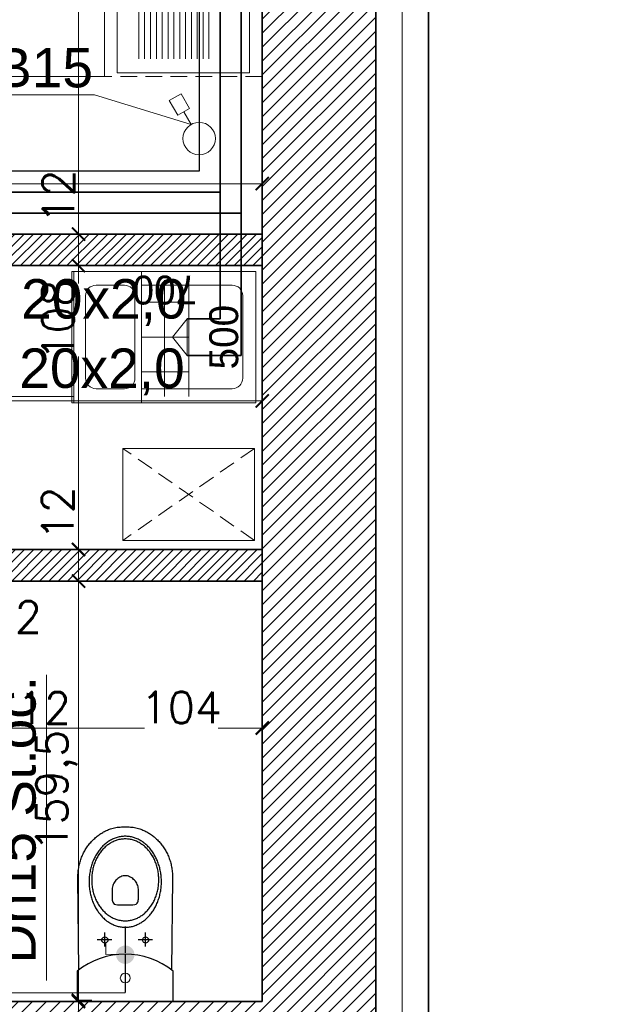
# Model space of a CAD drawing. Header units: millimetres. Extents: x -740 to 33545, y -26688 to 22494.
# Tile 166 of 256: x 11747 to 11976, y 10833 to 11208. Entities that reach past the tile are written whole.
import ezdxf

# ---------------------------------------------------------------- set-up
doc = ezdxf.new("R2010")
doc.units = ezdxf.units.MM
doc.header["$MEASUREMENT"] = 0
doc.linetypes.add('DASHED2', pattern=[9.525, 6.35, -3.175])
doc.layers.get('Defpoints').update_dxf_attribs({"color": 252})
for name, color, linetype in [('_I_EKO_PODKLAD 3', 252, 'Continuous'), ('tabelki opis', 252, 'Continuous'), ('TECHNOLOGIA KUCHNI', 252, 'Continuous'), ('ULTRA-GASTRO TECHNOLOGIA', 252, 'Continuous'), ('WYPOSARZENIE', 252, 'Continuous'), ('WYPOSAŻENIE', 252, 'Continuous')]:
    doc.layers.add(name, color=color, linetype=linetype)
for name, color, linetype, lineweight in [('_IS_EKO_armatura', 7, 'Continuous', 15), ('_IS_EKO_Cyrkulacja', 6, 'Continuous', 30), ('_IS_EKO_odwodnienie_hydrantów', 3, 'Continuous', 30), ('_IS_EKO_opis', 7, 'Continuous', 18), ('_IS_EKO_W_Ciepła', 1, 'Continuous', 35), ('_IS_EKO_W_Urzadzenia', 7, 'Continuous', 15), ('_IS_EKO_woda_zimna', 5, 'Continuous', 35), ('A_istniejące ściany', 252, 'Continuous', 35), ('A_izolacja', 252, 'Continuous', 9), ('A_projektowane sciany', 252, 'Continuous', 35), ('A_wyposażenie', 252, 'Continuous', 9), ('l.wypełnien', 252, 'Continuous', 5), ('Nowe_820-G Rysunki Obrazki_Nr_pióra__1', 252, 'Continuous', 13), ('wymiarowanie', 252, 'Continuous', 9)]:
    doc.layers.add(name, color=color, linetype=linetype, lineweight=lineweight)
doc.styles.add('Arial', font='arial.ttf')
doc.styles.add('Arial_1', font='arial.ttf')
doc.styles.add('styl2', font='simplex.shx')
doc.linetypes.add('BATTING', pattern='A,0.00254,-2.54,[134,ltypeshp.shx,S=2.54,R=0,X=-2.54,Y=0],-5.08,[134,ltypeshp.shx,S=2.54,R=180,X=2.54,Y=0],-2.54', length=10.16254)
doc.dimstyles.new('Skala 1-50', dxfattribs={"dimtxt": 12, "dimasz": 5, "dimexe": 1, "dimexo": 1, "dimgap": 1.5, "dimtad": 1, "dimdec": 1, "dimrnd": 0.5, "dimtxsty": 'styl2', "dimblk": 'ARCHTICK', "dimcen": 5, "dimadec": 0, "dimazin": 0, "dimtfac": 1, "dimtdec": 1, "dimtmove": 1, "dimatfit": 3, "dimldrblk": 'ARCHTICK', "dimfxl": 0, "dimlwd": -1, "dimlwe": -1, "dimarcsym": 0})
doc.dimstyles.new('Wymiary elementów w mm', dxfattribs={"dimscale": 0.5, "dimtxt": 14, "dimasz": 20, "dimexe": 0, "dimexo": 1, "dimgap": 3, "dimtad": 1, "dimdec": 0, "dimlfac": 10, "dimtxsty": 'Standard', "dimblk": 'OBLIQUE', "dimcen": 5, "dimse1": 1, "dimse2": 1, "dimsd1": 1, "dimsd2": 1, "dimclrd": 256, "dimclre": 256, "dimclrt": 252, "dimadec": 0, "dimazin": 0, "dimtfac": 1, "dimtdec": 0, "dimtmove": 0, "dimatfit": 3, "dimldrblk": 'OBLIQUE', "dimfxl": 0, "dimlwd": -1, "dimlwe": -1, "dimarcsym": 0})

# ---------------------------------------------------------------- blocks, each defined once
blk = doc.blocks.new('A$C039960C2')
at = {"layer": 'ULTRA-GASTRO TECHNOLOGIA', "color": 8, "lineweight": 9}
for p, q in [((0, 0), (0, 52.84)), ((0, 52.84), (81.29, 52.84)), ((81.29, 52.84), (81.29, 0)), ((5.66, 44.22), (40.33, 44.22)), ((5.66, 41.89), (40.33, 41.89)), ((5.66, 39.55), (40.33, 39.55)), ((5.66, 37.22), (40.33, 37.22)), ((5.66, 34.88), (40.33, 34.88)), ((5.66, 32.55), (40.33, 32.55)), ((5.66, 30.21), (40.33, 30.21)), ((5.66, 27.88), (40.33, 27.88)), ((5.66, 25.54), (40.33, 25.54)), ((5.66, 23.21), (40.33, 23.21)), ((5.66, 20.87), (40.33, 20.87)), ((5.66, 18.53), (40.33, 18.53)), ((5.66, 16.2), (40.33, 16.2)), ((81.29, 0), (0, 0))]:
    blk.add_line(p, q, dxfattribs=at)
at = {"layer": 'ULTRA-GASTRO TECHNOLOGIA', "color": 8, "lineweight": 13}
for p, q in [((73.9, 47.28), (47.9, 47.28)), ((73.9, 46.03), (47.9, 46.03)), ((43.9, 43.28), (43.9, 17.28)), ((45.15, 43.28), (45.15, 17.28)), ((76.65, 17.28), (76.65, 43.28)), ((77.9, 17.28), (77.9, 43.28)), ((47.9, 14.53), (73.9, 14.53)), ((47.9, 13.28), (73.9, 13.28))]:
    blk.add_line(p, q, dxfattribs=at)
at = {"layer": 'ULTRA-GASTRO TECHNOLOGIA', "color": 8, "linetype": 'Continuous', "lineweight": 9}
for p, q in [((52.9, 26.54), (58.2, 9.68)), ((60.62, 10.44), (55.32, 27.3)), ((49.64, 8.28), (48.96, 8.28)), ((50.54, 9.18), (50.54, 9.87)), ((51.18, 9.19), (51.18, 9.87)), ((52.08, 8.28), (52.77, 8.28)), ((68.05, 8.28), (67.37, 8.28)), ((68.96, 9.18), (68.96, 9.87)), ((69.59, 9.19), (69.59, 9.87)), ((70.49, 8.28), (71.18, 8.28)), ((49.64, 7.65), (48.96, 7.65)), ((50.54, 6.74), (50.54, 6.06)), ((51.18, 6.75), (51.18, 6.06)), ((52.09, 7.65), (52.77, 7.65)), ((68.06, 7.65), (67.37, 7.65)), ((68.96, 6.74), (68.96, 6.06)), ((69.59, 6.75), (69.59, 6.06)), ((70.5, 7.65), (71.18, 7.65))]:
    blk.add_line(p, q, dxfattribs=at)
at = {"layer": 'ULTRA-GASTRO TECHNOLOGIA', "color": 8, "lineweight": 9}
for radius in [3.5, 2.35]:
    blk.add_circle((60.56, 30.66), radius, dxfattribs=at)
at = {"layer": 'ULTRA-GASTRO TECHNOLOGIA', "color": 8, "linetype": 'Continuous', "lineweight": 9}
for centre, radius in [((50.86, 7.97), 3.49), ((48.32, 7.97), 0.71), ((50.86, 7.97), 1.27), ((50.86, 10.51), 0.71), ((53.4, 7.97), 0.71), ((60.07, 7.97), 1.27), ((69.28, 7.97), 3.49), ((66.74, 7.97), 0.71), ((69.28, 7.97), 1.27), ((69.28, 10.51), 0.71), ((71.82, 7.97), 0.71), ((50.86, 5.43), 0.71), ((69.28, 5.43), 0.71)]:
    blk.add_circle(centre, radius, dxfattribs=at)
at = {"layer": 'ULTRA-GASTRO TECHNOLOGIA', "color": 8, "lineweight": 13}
for centre, radius, start, end in [((47.9, 43.28), 4, 90, 180), ((73.9, 43.28), 4, 0, 90), ((47.9, 43.28), 2.75, 90, 180), ((73.9, 43.28), 2.75, 0, 90), ((47.9, 17.28), 4, 180, 270), ((47.9, 17.28), 2.75, 180, 270), ((73.9, 17.28), 4, 270, 0), ((73.9, 17.28), 2.75, 270, 0)]:
    blk.add_arc(centre, radius, start, end, dxfattribs=at)
at = {"layer": 'ULTRA-GASTRO TECHNOLOGIA', "color": 8, "linetype": 'Continuous', "lineweight": 9}
for centre, radius, start, end in [((53.99, 27.28), 2.56, 317.2248, 257.6958), ((54.11, 26.92), 1.27, 17.4603, 197.4603), ((59.94, 7.9), 3.79, 124.7933, 85.5589), ((60.07, 7.97), 2.54, 137.8034, 77.2157)]:
    blk.add_arc(centre, radius, start, end, dxfattribs=at)
blk = doc.blocks.new('_ArchTick')
at = {"color": 0, "linetype": 'ByBlock', "const_width": 0.15}
blk.add_lwpolyline([(-0.5, -0.5), (0.5, 0.5)], dxfattribs=at)
blk = doc.blocks.new('*D1363')
at = {"layer": 'Defpoints', "color": 0}
for p in [(11773.56, 11114.32), (11769.27, 11006.32), (11774.04, 11006.32)]:
    blk.add_point(p, dxfattribs=at)
at = {"layer": 'wymiarowanie', "color": 0}
for p, q in [((11772.56, 11114.32), (11768.27, 11114.32)), ((11769.27, 11114.32), (11769.27, 11107.56)), ((11769.27, 11006.32), (11769.27, 11079.75)), ((11773.04, 11006.32), (11768.27, 11006.32))]:
    blk.add_line(p, q, dxfattribs=at)
at = {"layer": 'wymiarowanie', "color": 0, "xscale": 5, "yscale": 5, "zscale": 5}
for p, rotation in [((11769.27, 11114.32), 90), ((11769.27, 11006.32), 270)]:
    blk.add_blockref('_ArchTick', p, dxfattribs=dict(at, rotation=rotation))
at = {"layer": 'wymiarowanie', "color": 0, "insert": (11761.47, 11093.66), "char_height": 12, "attachment_point": 5, "rotation": 90, "style": 'styl2'}
blk.add_mtext('108', dxfattribs=at)
blk = doc.blocks.new('*D1364')
at = {"layer": 'Defpoints', "color": 0}
for p in [(11769.27, 11331.32), (11777.11, 11331.32), (11777.11, 11126.32)]:
    blk.add_point(p, dxfattribs=at)
at = {"layer": 'wymiarowanie', "color": 0}
for p, q in [((11774.27, 11331.32), (11768.27, 11331.32)), ((11769.27, 11126.32), (11769.27, 11331.32)), ((11774.27, 11126.32), (11768.27, 11126.32))]:
    blk.add_line(p, q, dxfattribs=at)
at = {"layer": 'wymiarowanie', "color": 0, "xscale": 5, "yscale": 5, "zscale": 5}
for p, rotation in [((11769.27, 11331.32), 90), ((11769.27, 11126.32), 270)]:
    blk.add_blockref('_ArchTick', p, dxfattribs=dict(at, rotation=rotation))
at = {"layer": 'wymiarowanie', "color": 0, "insert": (11761.47, 11228.82), "char_height": 12, "attachment_point": 5, "rotation": 90, "style": 'styl2'}
blk.add_mtext('205', dxfattribs=at)
blk = doc.blocks.new('*D1252')
at = {"layer": 'Defpoints', "color": 0}
for p in [(50, 5.49), (0, 0.31), (50, 0.31)]:
    blk.add_point(p, dxfattribs=at)
at = {"layer": '_I_EKO_PODKLAD 3', "color": 252, "ltscale": 0.6, "insert": (25, 12.5), "char_height": 11, "attachment_point": 5}
blk.add_mtext('500', dxfattribs=at)
blk = doc.blocks.new('_Oblique')
at = {"color": 0, "linetype": 'ByBlock', "lineweight": -2}
blk.add_line((-0.5, -0.5), (0.5, 0.5), dxfattribs=at)
blk = doc.blocks.new('*D1253')
at = {"layer": 'Defpoints', "color": 0}
for p in [(50, 69.96), (50, 69.96), (66.59, 0)]:
    blk.add_point(p, dxfattribs=at)
at = {"layer": '_I_EKO_PODKLAD 3', "color": 252, "ltscale": 0.6, "insert": (43, 34.98), "char_height": 11, "attachment_point": 5, "rotation": 90}
blk.add_mtext('700', dxfattribs=at)
blk = doc.blocks.new('*D1422')
at = {"layer": 'Defpoints', "color": 0}
for p in [(11734.93, 10938.4), (11722.93, 10928.19), (11734.93, 10920.47)]:
    blk.add_point(p, dxfattribs=at)
at = {"layer": 'wymiarowanie', "color": 0}
for p, q in [((11722.93, 10933.4), (11722.93, 10939.4)), ((11722.93, 10938.4), (11734.93, 10938.4)), ((11734.93, 10933.4), (11734.93, 10939.4)), ((11734.93, 10938.4), (11765.39, 10938.4))]:
    blk.add_line(p, q, dxfattribs=at)
at = {"layer": 'wymiarowanie', "color": 0, "xscale": 5, "yscale": 5, "zscale": 5, "rotation": 180}
blk.add_blockref('_ArchTick', (11722.93, 10938.4), dxfattribs=at)
at = {"layer": 'wymiarowanie', "color": 0, "xscale": 5, "yscale": 5, "zscale": 5}
blk.add_blockref('_ArchTick', (11734.93, 10938.4), dxfattribs=at)
at = {"layer": 'wymiarowanie', "color": 0, "insert": (11756.13, 10946.05), "char_height": 12, "attachment_point": 5, "style": 'styl2'}
blk.add_mtext('12', dxfattribs=at)
blk = doc.blocks.new('*D1423')
at = {"layer": 'Defpoints', "color": 0}
for p in [(11839.15, 10938.4), (11734.93, 10920.47), (11839.15, 10919.32)]:
    blk.add_point(p, dxfattribs=at)
at = {"layer": 'wymiarowanie', "color": 0}
for p, q in [((11734.93, 10933.4), (11734.93, 10939.4)), ((11734.93, 10938.4), (11794.41, 10938.4)), ((11839.15, 10938.4), (11822.35, 10938.4)), ((11839.15, 10933.4), (11839.15, 10939.4))]:
    blk.add_line(p, q, dxfattribs=at)
at = {"layer": 'wymiarowanie', "color": 0, "xscale": 5, "yscale": 5, "zscale": 5, "rotation": 180}
blk.add_blockref('_ArchTick', (11734.93, 10938.4), dxfattribs=at)
at = {"layer": 'wymiarowanie', "color": 0, "xscale": 5, "yscale": 5, "zscale": 5}
blk.add_blockref('_ArchTick', (11839.15, 10938.4), dxfattribs=at)
at = {"layer": 'wymiarowanie', "color": 0, "insert": (11808.38, 10946.2), "char_height": 12, "attachment_point": 5, "style": 'styl2'}
blk.add_mtext('104', dxfattribs=at)
blk = doc.blocks.new('*D2125')
at = {"layer": 'Defpoints', "color": 0}
for p in [(11961.91, 11374.5), (11907.33, 10695.69), (12091.4, 10695.69)]:
    blk.add_point(p, dxfattribs=at)
at = {"layer": 'wymiarowanie', "color": 0}
for p, q in [((12086.4, 11374.5), (12092.4, 11374.5)), ((12091.4, 11374.5), (12091.4, 10695.69)), ((12086.4, 10695.69), (12092.4, 10695.69))]:
    blk.add_line(p, q, dxfattribs=at)
at = {"layer": 'wymiarowanie', "color": 0, "xscale": 5, "yscale": 5, "zscale": 5}
for p, rotation in [((12091.4, 11374.5), 90), ((12091.4, 10695.69), 270)]:
    blk.add_blockref('_ArchTick', p, dxfattribs=dict(at, rotation=rotation))
at = {"layer": 'wymiarowanie', "color": 0, "insert": (12083.6, 11035.09), "char_height": 12, "attachment_point": 5, "rotation": 90, "style": 'styl2'}
blk.add_mtext('679', dxfattribs=at)
blk = doc.blocks.new('*D2197')
at = {"layer": 'Defpoints', "color": 0}
for p in [(11784.54, 11006.32), (11769.27, 10994.32), (11784.54, 10994.32)]:
    blk.add_point(p, dxfattribs=at)
at = {"layer": 'wymiarowanie', "color": 0}
for p, q in [((11774.27, 11006.32), (11768.27, 11006.32)), ((11769.27, 11006.32), (11769.27, 10994.32)), ((11774.27, 10994.32), (11768.27, 10994.32))]:
    blk.add_line(p, q, dxfattribs=at)
at = {"layer": 'wymiarowanie', "color": 0, "xscale": 5, "yscale": 5, "zscale": 5}
for p, rotation in [((11769.27, 11006.32), 90), ((11769.27, 10994.32), 270)]:
    blk.add_blockref('_ArchTick', p, dxfattribs=dict(at, rotation=rotation))
at = {"layer": 'wymiarowanie', "color": 0, "insert": (11761.32, 11020.06), "char_height": 12, "attachment_point": 5, "rotation": 90, "style": 'styl2'}
blk.add_mtext('12', dxfattribs=at)
blk = doc.blocks.new('*D2198')
at = {"layer": 'Defpoints', "color": 0}
for p in [(11784.54, 10994.32), (11769.27, 10834.82), (11786.33, 10834.82)]:
    blk.add_point(p, dxfattribs=at)
at = {"layer": 'wymiarowanie', "color": 0}
for p, q in [((11774.27, 10994.32), (11768.27, 10994.32)), ((11769.27, 10994.32), (11769.27, 10834.82)), ((11774.27, 10834.82), (11768.27, 10834.82))]:
    blk.add_line(p, q, dxfattribs=at)
at = {"layer": 'wymiarowanie', "color": 0, "xscale": 5, "yscale": 5, "zscale": 5}
for p, rotation in [((11769.27, 10994.32), 90), ((11769.27, 10834.82), 270)]:
    blk.add_blockref('_ArchTick', p, dxfattribs=dict(at, rotation=rotation))
at = {"layer": 'wymiarowanie', "color": 0, "insert": (11760.93, 10914.57), "char_height": 12, "attachment_point": 5, "rotation": 90, "style": 'styl2'}
blk.add_mtext('159,5', dxfattribs=at)
blk = doc.blocks.new('*D2672')
at = {"layer": 'Defpoints', "color": 0}
for p in [(11590.93, 11145.5), (11590.93, 11126.32), (11839.15, 11128.69)]:
    blk.add_point(p, dxfattribs=at)
at = {"layer": 'wymiarowanie', "color": 0}
for p, q in [((11590.93, 11140.5), (11590.93, 11146.5)), ((11839.15, 11145.5), (11590.93, 11145.5)), ((11839.15, 11140.5), (11839.15, 11146.5))]:
    blk.add_line(p, q, dxfattribs=at)
at = {"layer": 'wymiarowanie', "color": 0, "xscale": 5, "yscale": 5, "zscale": 5, "rotation": 180}
blk.add_blockref('_ArchTick', (11590.93, 11145.5), dxfattribs=at)
at = {"layer": 'wymiarowanie', "color": 0, "xscale": 5, "yscale": 5, "zscale": 5}
blk.add_blockref('_ArchTick', (11839.15, 11145.5), dxfattribs=at)
at = {"layer": 'wymiarowanie', "color": 0, "insert": (11715.04, 11153.3), "char_height": 12, "attachment_point": 5, "style": 'styl2'}
blk.add_mtext('248', dxfattribs=at)
blk = doc.blocks.new('*D2673')
at = {"layer": 'Defpoints', "color": 0}
for p in [(11839.15, 11062.89), (11602.93, 11040.4), (11839.15, 11040.4)]:
    blk.add_point(p, dxfattribs=at)
at = {"layer": 'wymiarowanie', "color": 0}
for p, q in [((11602.93, 11057.89), (11602.93, 11063.89)), ((11602.93, 11062.89), (11673.96, 11062.89)), ((11839.15, 11062.89), (11703.49, 11062.89)), ((11839.15, 11057.89), (11839.15, 11063.89))]:
    blk.add_line(p, q, dxfattribs=at)
at = {"layer": 'wymiarowanie', "color": 0, "xscale": 5, "yscale": 5, "zscale": 5, "rotation": 180}
blk.add_blockref('_ArchTick', (11602.93, 11062.89), dxfattribs=at)
at = {"layer": 'wymiarowanie', "color": 0, "xscale": 5, "yscale": 5, "zscale": 5}
blk.add_blockref('_ArchTick', (11839.15, 11062.89), dxfattribs=at)
at = {"layer": 'wymiarowanie', "color": 0, "insert": (11688.72, 11069.83), "char_height": 12, "attachment_point": 5, "style": 'styl2'}
blk.add_mtext('236', dxfattribs=at)
blk = doc.blocks.new('*D2683')
at = {"layer": 'Defpoints', "color": 0}
for p in [(11722.93, 10994.32), (11734.93, 10994.32), (11734.93, 10972.96)]:
    blk.add_point(p, dxfattribs=at)
at = {"layer": 'wymiarowanie', "color": 0}
for p, q in [((11722.93, 10977.96), (11722.93, 10971.96)), ((11734.93, 10977.96), (11734.93, 10971.96)), ((11722.93, 10972.96), (11734.93, 10972.96))]:
    blk.add_line(p, q, dxfattribs=at)
at = {"layer": 'wymiarowanie', "color": 0, "xscale": 5, "yscale": 5, "zscale": 5, "rotation": 180}
blk.add_blockref('_ArchTick', (11722.93, 10972.96), dxfattribs=at)
at = {"layer": 'wymiarowanie', "color": 0, "xscale": 5, "yscale": 5, "zscale": 5}
blk.add_blockref('_ArchTick', (11734.93, 10972.96), dxfattribs=at)
at = {"layer": 'wymiarowanie', "color": 0, "insert": (11745.05, 10980.61), "char_height": 12, "attachment_point": 5, "style": 'styl2'}
blk.add_mtext('12', dxfattribs=at)
blk = doc.blocks.new('*D2686')
at = {"layer": 'Defpoints', "color": 0}
for p in [(11769.27, 11126.32), (11776.71, 11126.32), (11776.71, 11114.32)]:
    blk.add_point(p, dxfattribs=at)
at = {"layer": 'wymiarowanie', "color": 0}
for p, q in [((11769.27, 11126.32), (11769.27, 11149.91)), ((11774.27, 11126.32), (11768.27, 11126.32)), ((11769.27, 11114.32), (11769.27, 11126.32)), ((11774.27, 11114.32), (11768.27, 11114.32))]:
    blk.add_line(p, q, dxfattribs=at)
at = {"layer": 'wymiarowanie', "color": 0, "xscale": 5, "yscale": 5, "zscale": 5}
for p, rotation in [((11769.27, 11126.32), 90), ((11769.27, 11114.32), 270)]:
    blk.add_blockref('_ArchTick', p, dxfattribs=dict(at, rotation=rotation))
at = {"layer": 'wymiarowanie', "color": 0, "insert": (11761.62, 11140.65), "char_height": 12, "attachment_point": 5, "rotation": 90, "style": 'styl2'}
blk.add_mtext('12', dxfattribs=at)
blk = doc.blocks.new('*D2795')
at = {"layer": 'Defpoints', "color": 0}
for p in [(11839.15, 10834.32), (11769.27, 10791.99), (11839.15, 10791.99)]:
    blk.add_point(p, dxfattribs=at)
at = {"layer": 'wymiarowanie', "color": 0}
for p, q in [((11774.27, 10834.32), (11768.27, 10834.32)), ((11769.27, 10834.32), (11769.27, 10791.99)), ((11774.27, 10791.99), (11768.27, 10791.99))]:
    blk.add_line(p, q, dxfattribs=at)
at = {"layer": 'wymiarowanie', "color": 0, "xscale": 5, "yscale": 5, "zscale": 5}
for p, rotation in [((11769.27, 10834.32), 90), ((11769.27, 10791.99), 270)]:
    blk.add_blockref('_ArchTick', p, dxfattribs=dict(at, rotation=rotation))
at = {"layer": 'wymiarowanie', "color": 0, "insert": (11760.93, 10813.16), "char_height": 12, "attachment_point": 5, "rotation": 90, "style": 'styl2'}
blk.add_mtext('42,5', dxfattribs=at)
blk = doc.blocks.new('A$C0EED3E4A')
at = {"layer": '_I_EKO_PODKLAD 3', "lineweight": 9}
for p, q in [((0, 69.56), (50, 69.56)), ((0, 43.79), (50, 43.79)), ((5.38, 43.79), (44.76, 43.79)), ((5.38, 9.34), (5.38, 43.79)), ((11.77, 25.85), (11.77, 43.79)), ((24.97, 25.85), (24.97, 43.79)), ((38.36, 25.85), (38.36, 43.79)), ((44.76, 43.79), (44.76, 9.34)), ((2.47, 35.13), (46.72, 35.13)), ((2.47, 25.85), (46.72, 25.85)), ((40.76, 5.34), (9.38, 5.34))]:
    blk.add_line(p, q, dxfattribs=at)
blk.add_lwpolyline([(0, 0.31), (50, 0.31), (50, 70.31), (0, 70.31)], close=True, dxfattribs=at)
blk.add_lwpolyline([(9.38, 65.13), (40.76, 65.13, -0.414214), (44.76, 61.13), (44.76, 50.35, -0.414214), (40.76, 46.35), (9.38, 46.35, -0.414214), (5.38, 50.35), (5.38, 61.13, -0.414214)], format="xyb", close=True, dxfattribs=at)
for centre, start, end in [((9.38, 9.34), 180, 270), ((40.76, 9.34), 270, 0)]:
    blk.add_arc(centre, 4, start, end, dxfattribs=at)
at = {"layer": '_I_EKO_PODKLAD 3'}
for base, p1, p2, angle, picture, middle in [((50, 69.96), (66.59, 0), (50, 69.96), 90, '*D1253', (43, 34.98)), ((50, 5.49), (0, 0.31), (50, 0.31), 0, '*D1252', (25, 12.5))]:
    dim = blk.add_linear_dim(base=base, p1=p1, p2=p2, angle=angle, dimstyle='Wymiary elementów w mm', override={"dimtxt": 22}, dxfattribs=at)
    dim.commit()
    dim.dimension.update_dxf_attribs({"geometry": picture, "text_midpoint": middle})
blk = doc.blocks.new('zlew porzadkowy')
at = {"layer": 'TECHNOLOGIA KUCHNI', "rotation": 270}
blk.add_blockref('A$C0EED3E4A', (185491.89, -816814.32), dxfattribs=at)

msp = doc.modelspace()

# ---------------------------------------------------------------- hatches: boundary and pattern name
at = {"layer": '_IS_EKO_armatura', "linetype": 'ByBlock'}
msp.add_hatch(color=256, dxfattribs=at).paths.add_polyline_path([(11788.77, 10849.11, -1), (11785.31, 10855.2, -1)])
at = {"layer": 'l.wypełnien'}
h = msp.add_hatch(dxfattribs=at)
h.set_pattern_fill('ANSI31', color=256, scale=30, style=0)
h.paths.add_polyline_path([(11391.26, 10402.52), (11391.26, 10359.34), (11839.15, 10359.34), (11839.15, 9782.76), (11774.02, 9782.76), (11774.02, 9765.83), (11774.02, 9754.82), (11774.02, 9739.58), (11839.15, 9739.58), (11882.33, 9739.58), (11882.33, 10522.75), (11866.24, 10522.75), (11854.39, 10522.75), (11839.15, 10522.75), (11839.15, 10402.52), (11426.82, 10402.52), (11426.82, 10552.38), (11401.42, 10552.38), (11401.42, 10402.52)])
h.paths.add_polyline_path([(11391.26, 10834.32), (11391.26, 10791.99), (11401.42, 10791.99), (11401.42, 10654.38), (11426.82, 10654.38), (11426.82, 10791.99), (11839.15, 10791.99), (11839.15, 10677.69), (11854.39, 10677.69), (11866.24, 10677.69), (11882.33, 10677.69), (11882.33, 11331.32), (11882.33, 11374.5), (11799.42, 11374.5), (11799.42, 11331.32), (11839.15, 11331.32), (11839.15, 10994.32), (11839.15, 10834.32), (11699.45, 10834.32), (11685.18, 10834.32), (11640.68, 10834.32), (11401.42, 10834.32)])
h.paths.add_polyline_path([(11477.62, 10806.38), (11477.62, 10819.93), (11497.94, 10819.93), (11497.94, 10806.38)], flags=16)
h.paths.add_polyline_path([(11438.67, 10819.93), (11438.67, 10806.38), (11457.3, 10806.38), (11457.3, 10819.93)], flags=16)
h.paths.add_polyline_path([(11429.29, 9739.58), (11429.29, 9782.76), (11384.13, 9782.76), (11384.13, 9739.58)])
h.paths.add_polyline_path([(11624.02, 9739.58), (11624.02, 9782.76), (11579.29, 9782.76), (11579.29, 9739.58)])
h = msp.add_hatch(dxfattribs=at)
h.set_pattern_fill('ANSI31', color=256, scale=20, style=0)
h.paths.add_polyline_path([(11528.81, 11006.32), (11528.81, 10994.32), (11590.93, 10994.32), (11590.93, 10984.32), (11602.93, 10984.32), (11602.93, 10994.32), (11616.93, 10994.32), (11616.93, 11006.32), (11602.93, 11006.32), (11602.93, 11114.32), (11839.15, 11114.32), (11839.15, 11126.32), (11590.93, 11126.32), (11590.93, 11006.32)])
h.paths.add_polyline_path([(11391.26, 10994.32), (11391.26, 11006.32), (11404.81, 11006.32), (11404.81, 11331.32), (11416.81, 11331.32), (11416.81, 11006.32), (11426.81, 11006.32), (11426.81, 10994.32)])
h.paths.add_polyline_path([(11708.93, 10994.32), (11708.93, 11006.32), (11839.15, 11006.32), (11839.15, 10994.32), (11734.93, 10994.32), (11734.93, 10984.32), (11722.93, 10984.32), (11722.93, 10994.32)])
h.paths.add_polyline_path([(11289.26, 10994.32), (11289.26, 11006.32), (11169.43, 11006.32), (11169.43, 10994.32)])
h.paths.add_polyline_path([(11734.93, 10834.32), (11734.93, 10892.32), (11722.93, 10892.32), (11722.93, 10834.32)])
h.paths.add_polyline_path([(11602.93, 10834.32), (11602.93, 10882.32), (11590.93, 10882.32), (11590.93, 10834.32)])

# ---------------------------------------------------------------- linework, layer by layer
at = {"layer": '_IS_EKO_armatura', "linetype": 'ByBlock'}
for p, q in [((11779.68, 10856.37), (11779.71, 10852.27)), ((11779.71, 10852.27), (11787.04, 10852.32))]:
    msp.add_line(p, q, dxfattribs=at)
at = {"layer": '_IS_EKO_Cyrkulacja'}
for p, q in [((11815.15, 11251.8), (11815.15, 11150.32)), ((11815.15, 11150.32), (11566.93, 11150.32))]:
    msp.add_line(p, q, dxfattribs=at)
at = {"layer": '_IS_EKO_odwodnienie_hydrantów'}
for p, q in [((11787.04, 10862.88), (11787.04, 10852.88)), ((11787.04, 10852.32), (11787.04, 10837.75)), ((11388.61, 10836.83), (11787.04, 10837.75))]:
    msp.add_line(p, q, dxfattribs=at)
at = {"layer": '_IS_EKO_opis'}
for p, q in [((11710.77, 11179.26), (11775.33, 11179.26)), ((11812.06, 11168), (11775.33, 11179.26)), ((11757.14, 10958.67, -18208.61), (11757.14, 10842.32))]:
    msp.add_line(p, q, dxfattribs=at)
at = {"layer": '_IS_EKO_W_Ciepła', "linetype": 'ByBlock'}
for p, q in [((11823.15, 11251.8), (11823.15, 11142.32)), ((11823.15, 11142.32), (11574.93, 11142.32)), ((11823.15, 11142.32), (11823.15, 11094.1)), ((11810.55, 11094.1), (11823.15, 11094.1))]:
    msp.add_line(p, q, dxfattribs=at)
at = {"layer": '_IS_EKO_W_Urzadzenia'}
for p, q in [((11809.26, 11172.86), (11812.06, 11168)), ((11810.55, 11094.1), (11805.01, 11087.1)), ((11810.55, 11094.1), (11810.55, 11080.1)), ((11810.53, 11087.1), (11803.16, 11087.1)), ((11805.01, 11087.1), (11810.55, 11080.1))]:
    msp.add_line(p, q, dxfattribs=at)
msp.add_lwpolyline([(11811.5, 11174.15), (11807.02, 11171.57), (11803.8, 11177.13), (11808.28, 11179.72)], close=True, dxfattribs=at)
msp.add_circle((11815.15, 11162.66), 6.17, dxfattribs=at)
at = {"layer": '_IS_EKO_woda_zimna'}
for p, q in [((11831.15, 11237.8), (11831.15, 11134.32)), ((11831.15, 11134.32), (11582.93, 11134.32)), ((11831.15, 11134.32), (11831.15, 11080.1))]:
    msp.add_line(p, q, dxfattribs=at)
at = {"layer": '_IS_EKO_woda_zimna', "linetype": 'ByBlock'}
msp.add_line((11810.55, 11080.1), (11831.15, 11080.1), dxfattribs=at)
at = {"layer": 'A_istniejące ściany'}
for points in [[(11839.15, 11331.32), (11839.15, 10984.32)], [(11839.15, 11095.94), (11839.15, 11331.32)], [(11882.33, 10677.69), (11882.33, 11331.32)], [(11839.15, 10994.32), (11839.15, 10834.32)], [(11839.15, 10834.32), (11699.45, 10834.32)]]:
    msp.add_lwpolyline(points, dxfattribs=at)
at = {"layer": 'A_izolacja', "lineweight": 35}
msp.add_lwpolyline([(11902.33, 10695.69), (11902.33, 11394.5), (11755.87, 11394.5)], dxfattribs=at)
at = {"layer": 'A_izolacja', "linetype": 'BATTING', "ltscale": 0.1}
msp.add_lwpolyline([(11892.33, 10677.69), (11892.33, 11384.5), (11755.87, 11384.5)], dxfattribs=at)
at = {"layer": 'A_projektowane sciany'}
for p, q in [((11839.15, 11126.32), (11590.93, 11126.32)), ((11839.15, 11114.32), (11602.93, 11114.32)), ((11839.15, 11006.32), (11708.93, 11006.32)), ((11839.15, 10994.32), (11734.93, 10994.32))]:
    msp.add_line(p, q, dxfattribs=at)
at = {"layer": 'A_wyposażenie'}
for p, q in [((11779.15, 11186.32), (11779.15, 11331.32)), ((11719.15, 11186.32), (11779.15, 11186.32))]:
    msp.add_line(p, q, dxfattribs=at)
at = {"layer": 'A_wyposażenie', "linetype": 'DASHED2'}
for p, q in [((11839.15, 11186.32), (11779.15, 11186.32)), ((11836.15, 11044.79), (11786.15, 11009.79)), ((11836.15, 11009.79), (11786.15, 11044.79)), ((11836.15, 11044.79), (11786.15, 11009.79)), ((11836.15, 11009.79), (11786.15, 11044.79))]:
    msp.add_line(p, q, dxfattribs=at)
at = {"layer": 'A_wyposażenie'}
msp.add_lwpolyline([(11786.15, 11044.79), (11786.15, 11009.79), (11836.15, 11009.79), (11836.15, 11044.79)], close=True, dxfattribs=at)
msp.add_lwpolyline([(11786.15, 11044.79), (11786.15, 11009.79), (11836.15, 11009.79), (11836.15, 11044.79)], close=True, dxfattribs=at)
at = {"layer": 'Nowe_820-G Rysunki Obrazki_Nr_pióra__1', "linetype": 'Continuous', "lineweight": 13}
for points in [[(11791.73, 10834.32), (11781.57, 10834.32)], [(11791.73, 10834.32), (11801.89, 10834.32)]]:
    msp.add_lwpolyline(points, dxfattribs=at)
at = {"layer": 'wymiarowanie'}
msp.add_line((11767.53, 11064.5), (11699.37, 11064.43), dxfattribs=at)
msp.add_circle((11787.04, 10843.29), 1.88, dxfattribs=at)
at = {"layer": 'WYPOSARZENIE'}
msp.add_lwpolyline([(11768.79, 10834.32), (11805.29, 10834.32), (11805.29, 10845.94, 0.349919), (11768.79, 10845.94), (11768.79, 10834.32)], format="xyb", dxfattribs=at)
at = {"layer": 'WYPOSAŻENIE'}
for points in [[(11769.43, 10846.44), (11769.03, 10881.21), (11769.03, 10881.72), (11769.04, 10882.22), (11769.06, 10882.73), (11769.09, 10883.22), (11769.14, 10883.72), (11769.19, 10884.21), (11769.25, 10884.69), (11769.33, 10885.17), (11769.42, 10885.64), (11769.51, 10886.11), (11769.62, 10886.57), (11769.74, 10887.03), (11769.86, 10887.48), (11770, 10887.93), (11770.14, 10888.37), (11770.3, 10888.81), (11770.46, 10889.24), (11770.63, 10889.66), (11770.82, 10890.08), (11771.01, 10890.49), (11771.21, 10890.89), (11771.41, 10891.29), (11771.63, 10891.68), (11771.85, 10892.07), (11772.08, 10892.45), (11772.32, 10892.82), (11772.57, 10893.18), (11772.82, 10893.54), (11773.09, 10893.89), (11773.35, 10894.24), (11773.63, 10894.57), (11773.91, 10894.9), (11774.2, 10895.22), (11774.49, 10895.54), (11774.79, 10895.84), (11775.1, 10896.14), (11775.42, 10896.43), (11775.73, 10896.71), (11776.06, 10896.98), (11776.39, 10897.25), (11776.72, 10897.51), (11777.06, 10897.76), (11777.41, 10898), (11777.76, 10898.23), (11778.11, 10898.45), (11778.47, 10898.66), (11778.83, 10898.87), (11779.2, 10899.06), (11779.57, 10899.25), (11779.95, 10899.43), (11780.33, 10899.59), (11780.71, 10899.75), (11781.09, 10899.9), (11781.48, 10900.04), (11781.48, 10900.04), (11781.96, 10900.19), (11782.45, 10900.32), (11782.96, 10900.44), (11783.48, 10900.54), (11784, 10900.62), (11784.53, 10900.69), (11785.05, 10900.74), (11785.56, 10900.78), (11786.07, 10900.8), (11786.56, 10900.82), (11787.04, 10900.82), (11787.04, 10900.82), (11787.52, 10900.82), (11788.01, 10900.8), (11788.51, 10900.78), (11789.03, 10900.74), (11789.55, 10900.68), (11790.08, 10900.62), (11790.6, 10900.53), (11791.12, 10900.44), (11791.63, 10900.32), (11792.12, 10900.19), (11792.6, 10900.04), (11792.99, 10899.9), (11793.37, 10899.75), (11793.75, 10899.59), (11794.13, 10899.42), (11794.51, 10899.25), (11794.88, 10899.06), (11795.25, 10898.87), (11795.61, 10898.66), (11795.97, 10898.45), (11796.32, 10898.23), (11796.67, 10897.99), (11797.02, 10897.75), (11797.36, 10897.51), (11797.69, 10897.25), (11798.02, 10896.98), (11798.34, 10896.71), (11798.66, 10896.43), (11798.98, 10896.14), (11799.28, 10895.84), (11799.58, 10895.53), (11799.88, 10895.22), (11800.17, 10894.9), (11800.45, 10894.57), (11800.72, 10894.23), (11800.99, 10893.89), (11801.25, 10893.54), (11801.51, 10893.18), (11801.76, 10892.82), (11801.99, 10892.45), (11802.23, 10892.07), (11802.45, 10891.68), (11802.66, 10891.29), (11802.87, 10890.89), (11803.07, 10890.49), (11803.26, 10890.08), (11803.44, 10889.66), (11803.62, 10889.23), (11803.78, 10888.81), (11803.93, 10888.37), (11804.08, 10887.93), (11804.22, 10887.48), (11804.34, 10887.03), (11804.46, 10886.57), (11804.56, 10886.11), (11804.66, 10885.64), (11804.75, 10885.17), (11804.82, 10884.69), (11804.89, 10884.2), (11804.94, 10883.72), (11804.98, 10883.22), (11805.02, 10882.72), (11805.04, 10882.22), (11805.05, 10881.71), (11805.04, 10881.2), (11805.04, 10881.2), (11804.64, 10846.43)], [(11779.27, 10855.25), (11779.27, 10860.56)], [(11794.78, 10855.25), (11794.78, 10860.56)], [(11781.88, 10857.76), (11776.42, 10857.76)], [(11797.38, 10857.76), (11791.93, 10857.76)]]:
    msp.add_lwpolyline(points, dxfattribs=at)
for points in [[(11787.04, 10862.61), (11787.43, 10862.62), (11787.83, 10862.64), (11788.22, 10862.67), (11788.61, 10862.72), (11788.99, 10862.78), (11789.38, 10862.86), (11789.76, 10862.95), (11790.13, 10863.05), (11790.5, 10863.17), (11790.87, 10863.29), (11791.23, 10863.43), (11791.59, 10863.59), (11791.95, 10863.75), (11792.29, 10863.93), (11792.64, 10864.11), (11792.98, 10864.31), (11793.32, 10864.52), (11793.64, 10864.75), (11793.97, 10864.98), (11794.29, 10865.22), (11794.6, 10865.47), (11794.91, 10865.74), (11795.21, 10866.01), (11795.51, 10866.29), (11795.79, 10866.59), (11796.08, 10866.89), (11796.35, 10867.2), (11796.62, 10867.52), (11796.89, 10867.85), (11797.14, 10868.19), (11797.39, 10868.54), (11797.63, 10868.89), (11797.86, 10869.26), (11798.09, 10869.63), (11798.3, 10870.01), (11798.51, 10870.4), (11798.72, 10870.79), (11798.91, 10871.19), (11799.09, 10871.6), (11799.27, 10872.01), (11799.44, 10872.44), (11799.59, 10872.86), (11799.74, 10873.3), (11799.88, 10873.74), (11800.01, 10874.18), (11800.14, 10874.64), (11800.25, 10875.09), (11800.35, 10875.55), (11800.44, 10876.02), (11800.52, 10876.49), (11800.59, 10876.97), (11800.65, 10877.45), (11800.7, 10877.93), (11800.74, 10878.42), (11800.77, 10878.92), (11800.79, 10879.41), (11800.79, 10879.91), (11800.79, 10879.91), (11800.79, 10880.41), (11800.77, 10880.91), (11800.74, 10881.4), (11800.7, 10881.89), (11800.65, 10882.38), (11800.59, 10882.86), (11800.52, 10883.33), (11800.44, 10883.81), (11800.35, 10884.27), (11800.25, 10884.74), (11800.14, 10885.19), (11800.02, 10885.64), (11799.88, 10886.09), (11799.75, 10886.53), (11799.6, 10886.96), (11799.44, 10887.39), (11799.27, 10887.81), (11799.09, 10888.23), (11798.91, 10888.64), (11798.72, 10889.04), (11798.52, 10889.43), (11798.31, 10889.82), (11798.09, 10890.2), (11797.86, 10890.57), (11797.63, 10890.93), (11797.39, 10891.29), (11797.14, 10891.64), (11796.89, 10891.97), (11796.62, 10892.3), (11796.36, 10892.63), (11796.08, 10892.94), (11795.8, 10893.24), (11795.51, 10893.53), (11795.21, 10893.82), (11794.91, 10894.09), (11794.6, 10894.35), (11794.29, 10894.61), (11793.97, 10894.85), (11793.65, 10895.08), (11793.32, 10895.3), (11792.98, 10895.51), (11792.64, 10895.71), (11792.3, 10895.9), (11791.95, 10896.08), (11791.59, 10896.24), (11791.23, 10896.39), (11790.87, 10896.53), (11790.5, 10896.66), (11790.13, 10896.78), (11789.76, 10896.88), (11789.38, 10896.97), (11789, 10897.04), (11788.61, 10897.11), (11788.22, 10897.16), (11787.83, 10897.19), (11787.44, 10897.21), (11787.04, 10897.22), (11787.04, 10897.22), (11786.64, 10897.21), (11786.25, 10897.19), (11785.86, 10897.16), (11785.47, 10897.11), (11785.08, 10897.04), (11784.7, 10896.97), (11784.32, 10896.88), (11783.95, 10896.78), (11783.57, 10896.66), (11783.21, 10896.53), (11782.84, 10896.39), (11782.49, 10896.24), (11782.13, 10896.08), (11781.78, 10895.9), (11781.44, 10895.71), (11781.1, 10895.52), (11780.76, 10895.3), (11780.43, 10895.08), (11780.11, 10894.85), (11779.79, 10894.61), (11779.47, 10894.36), (11779.17, 10894.09), (11778.87, 10893.82), (11778.57, 10893.53), (11778.28, 10893.24), (11778, 10892.94), (11777.72, 10892.63), (11777.45, 10892.31), (11777.19, 10891.98), (11776.94, 10891.64), (11776.69, 10891.29), (11776.45, 10890.93), (11776.21, 10890.57), (11775.99, 10890.2), (11775.77, 10889.82), (11775.56, 10889.43), (11775.36, 10889.04), (11775.17, 10888.64), (11774.98, 10888.23), (11774.81, 10887.81), (11774.64, 10887.39), (11774.48, 10886.97), (11774.33, 10886.53), (11774.19, 10886.09), (11774.06, 10885.65), (11773.94, 10885.19), (11773.83, 10884.74), (11773.73, 10884.28), (11773.64, 10883.81), (11773.56, 10883.34), (11773.48, 10882.86), (11773.42, 10882.38), (11773.37, 10881.89), (11773.33, 10881.4), (11773.31, 10880.91), (11773.29, 10880.42), (11773.28, 10879.92), (11773.28, 10879.92), (11773.29, 10879.42), (11773.31, 10878.92), (11773.33, 10878.43), (11773.37, 10877.94), (11773.42, 10877.45), (11773.48, 10876.97), (11773.55, 10876.49), (11773.64, 10876.02), (11773.73, 10875.56), (11773.83, 10875.09), (11773.94, 10874.64), (11774.06, 10874.19), (11774.19, 10873.74), (11774.33, 10873.3), (11774.48, 10872.87), (11774.64, 10872.44), (11774.81, 10872.02), (11774.98, 10871.6), (11775.17, 10871.19), (11775.36, 10870.79), (11775.56, 10870.4), (11775.77, 10870.01), (11775.99, 10869.63), (11776.21, 10869.26), (11776.45, 10868.9), (11776.69, 10868.54), (11776.93, 10868.19), (11777.19, 10867.85), (11777.45, 10867.52), (11777.72, 10867.2), (11778, 10866.89), (11778.28, 10866.59), (11778.57, 10866.3), (11778.86, 10866.01), (11779.16, 10865.74), (11779.47, 10865.47), (11779.79, 10865.22), (11780.1, 10864.98), (11780.43, 10864.75), (11780.76, 10864.52), (11781.09, 10864.31), (11781.43, 10864.12), (11781.78, 10863.93), (11782.13, 10863.75), (11782.48, 10863.59), (11782.84, 10863.44), (11783.2, 10863.3), (11783.57, 10863.17), (11783.94, 10863.05), (11784.32, 10862.95), (11784.7, 10862.86), (11785.08, 10862.79), (11785.46, 10862.72), (11785.85, 10862.67), (11786.24, 10862.64), (11786.64, 10862.62), (11787.04, 10862.61)], [(11787.04, 10865.07), (11787.44, 10865.08), (11787.84, 10865.1), (11788.24, 10865.14), (11788.63, 10865.19), (11789.03, 10865.26), (11789.41, 10865.34), (11789.8, 10865.44), (11790.18, 10865.55), (11790.55, 10865.67), (11790.92, 10865.81), (11791.28, 10865.96), (11791.64, 10866.12), (11792, 10866.3), (11792.35, 10866.49), (11792.69, 10866.69), (11793.03, 10866.9), (11793.36, 10867.12), (11793.69, 10867.36), (11794.01, 10867.61), (11794.33, 10867.87), (11794.63, 10868.13), (11794.93, 10868.41), (11795.23, 10868.71), (11795.51, 10869.01), (11795.79, 10869.32), (11796.06, 10869.64), (11796.32, 10869.97), (11796.58, 10870.31), (11796.83, 10870.66), (11797.06, 10871.01), (11797.29, 10871.38), (11797.52, 10871.75), (11797.73, 10872.13), (11797.93, 10872.52), (11798.12, 10872.92), (11798.31, 10873.33), (11798.48, 10873.74), (11798.65, 10874.16), (11798.8, 10874.59), (11798.95, 10875.02), (11799.08, 10875.46), (11799.2, 10875.9), (11799.32, 10876.35), (11799.42, 10876.81), (11799.51, 10877.27), (11799.59, 10877.74), (11799.65, 10878.21), (11799.71, 10878.69), (11799.75, 10879.17), (11799.78, 10879.65), (11799.8, 10880.14), (11799.81, 10880.63), (11799.81, 10880.63), (11799.8, 10881.13), (11799.78, 10881.62), (11799.75, 10882.1), (11799.71, 10882.58), (11799.65, 10883.06), (11799.59, 10883.53), (11799.51, 10884), (11799.42, 10884.46), (11799.32, 10884.92), (11799.2, 10885.37), (11799.08, 10885.81), (11798.95, 10886.25), (11798.8, 10886.68), (11798.65, 10887.11), (11798.48, 10887.53), (11798.31, 10887.94), (11798.13, 10888.35), (11797.93, 10888.75), (11797.73, 10889.14), (11797.52, 10889.52), (11797.3, 10889.89), (11797.07, 10890.26), (11796.83, 10890.61), (11796.58, 10890.96), (11796.33, 10891.3), (11796.06, 10891.63), (11795.79, 10891.95), (11795.51, 10892.26), (11795.23, 10892.57), (11794.93, 10892.86), (11794.63, 10893.14), (11794.33, 10893.41), (11794.01, 10893.66), (11793.69, 10893.91), (11793.37, 10894.15), (11793.03, 10894.37), (11792.7, 10894.59), (11792.35, 10894.79), (11792, 10894.97), (11791.65, 10895.15), (11791.29, 10895.31), (11790.92, 10895.46), (11790.55, 10895.6), (11790.18, 10895.72), (11789.8, 10895.83), (11789.42, 10895.93), (11789.03, 10896.01), (11788.64, 10896.08), (11788.24, 10896.13), (11787.84, 10896.17), (11787.44, 10896.19), (11787.04, 10896.2), (11787.04, 10896.2), (11786.63, 10896.19), (11786.23, 10896.17), (11785.84, 10896.13), (11785.44, 10896.08), (11785.05, 10896.01), (11784.66, 10895.93), (11784.28, 10895.83), (11783.9, 10895.72), (11783.53, 10895.6), (11783.16, 10895.46), (11782.79, 10895.31), (11782.43, 10895.15), (11782.08, 10894.98), (11781.73, 10894.79), (11781.38, 10894.59), (11781.04, 10894.37), (11780.71, 10894.15), (11780.38, 10893.91), (11780.06, 10893.67), (11779.75, 10893.41), (11779.44, 10893.14), (11779.14, 10892.86), (11778.85, 10892.57), (11778.56, 10892.27), (11778.29, 10891.95), (11778.02, 10891.63), (11777.75, 10891.3), (11777.5, 10890.96), (11777.25, 10890.62), (11777.01, 10890.26), (11776.78, 10889.89), (11776.56, 10889.52), (11776.35, 10889.14), (11776.15, 10888.75), (11775.95, 10888.35), (11775.77, 10887.94), (11775.59, 10887.53), (11775.43, 10887.11), (11775.27, 10886.69), (11775.13, 10886.25), (11774.99, 10885.81), (11774.87, 10885.37), (11774.76, 10884.92), (11774.66, 10884.46), (11774.57, 10884), (11774.49, 10883.53), (11774.42, 10883.06), (11774.37, 10882.58), (11774.32, 10882.1), (11774.29, 10881.62), (11774.27, 10881.13), (11774.27, 10880.64), (11774.27, 10880.64), (11774.27, 10880.14), (11774.29, 10879.66), (11774.32, 10879.17), (11774.37, 10878.69), (11774.42, 10878.21), (11774.49, 10877.74), (11774.57, 10877.27), (11774.66, 10876.81), (11774.76, 10876.36), (11774.87, 10875.9), (11774.99, 10875.46), (11775.13, 10875.02), (11775.27, 10874.59), (11775.43, 10874.16), (11775.59, 10873.74), (11775.77, 10873.33), (11775.95, 10872.92), (11776.14, 10872.53), (11776.35, 10872.14), (11776.56, 10871.75), (11776.78, 10871.38), (11777.01, 10871.01), (11777.25, 10870.66), (11777.5, 10870.31), (11777.75, 10869.97), (11778.01, 10869.64), (11778.28, 10869.32), (11778.56, 10869.01), (11778.85, 10868.71), (11779.14, 10868.42), (11779.44, 10868.14), (11779.75, 10867.87), (11780.06, 10867.61), (11780.38, 10867.36), (11780.71, 10867.12), (11781.04, 10866.9), (11781.38, 10866.69), (11781.72, 10866.49), (11782.07, 10866.3), (11782.43, 10866.12), (11782.79, 10865.96), (11783.15, 10865.81), (11783.52, 10865.67), (11783.9, 10865.55), (11784.28, 10865.44), (11784.66, 10865.34), (11785.05, 10865.26), (11785.44, 10865.19), (11785.83, 10865.14), (11786.23, 10865.1), (11786.63, 10865.08), (11787.04, 10865.07)], [(11787.26, 10871.12), (11789.96, 10871.12), (11790.65, 10871.2), (11791.17, 10871.42), (11791.55, 10871.74), (11791.79, 10872.13), (11791.94, 10872.54), (11792.01, 10872.94), (11792.03, 10873.29), (11792.04, 10877.06), (11792.01, 10877.54), (11791.93, 10878.01), (11791.8, 10878.47), (11791.63, 10878.92), (11791.42, 10879.34), (11791.17, 10879.75), (11790.89, 10880.14), (11790.57, 10880.5), (11790.24, 10880.83), (11789.88, 10881.13), (11789.5, 10881.41), (11789.1, 10881.64), (11788.7, 10881.84), (11788.29, 10882), (11787.87, 10882.12), (11787.45, 10882.19), (11787.04, 10882.21), (11786.63, 10882.19), (11786.21, 10882.12), (11785.79, 10882), (11785.38, 10881.84), (11784.97, 10881.64), (11784.58, 10881.4), (11784.2, 10881.13), (11783.84, 10880.83), (11783.5, 10880.49), (11783.19, 10880.13), (11782.91, 10879.74), (11782.66, 10879.33), (11782.45, 10878.9), (11782.27, 10878.45), (11782.15, 10877.99), (11782.07, 10877.52), (11782.04, 10877.03), (11782.04, 10873.27), (11782.06, 10872.93), (11782.13, 10872.53), (11782.27, 10872.13), (11782.52, 10871.74), (11782.89, 10871.42), (11783.42, 10871.2), (11784.11, 10871.12)], [(11778.12, 10857.76), (11778.19, 10858.18), (11778.36, 10858.5), (11778.62, 10858.73), (11778.93, 10858.87), (11779.27, 10858.91), (11779.61, 10858.87), (11779.93, 10858.73), (11780.18, 10858.5), (11780.36, 10858.18), (11780.42, 10857.76), (11780.36, 10857.35), (11780.18, 10857.03), (11779.93, 10856.8), (11779.61, 10856.66), (11779.27, 10856.61), (11778.93, 10856.66), (11778.62, 10856.8), (11778.36, 10857.03), (11778.19, 10857.35), (11778.12, 10857.76)], [(11793.63, 10857.76), (11793.69, 10858.18), (11793.87, 10858.5), (11794.13, 10858.73), (11794.44, 10858.87), (11794.78, 10858.91), (11795.12, 10858.87), (11795.43, 10858.73), (11795.69, 10858.5), (11795.86, 10858.18), (11795.93, 10857.76), (11795.86, 10857.35), (11795.69, 10857.03), (11795.43, 10856.8), (11795.12, 10856.66), (11794.78, 10856.61), (11794.44, 10856.66), (11794.12, 10856.8), (11793.87, 10857.03), (11793.69, 10857.35), (11793.63, 10857.76)]]:
    msp.add_lwpolyline(points, close=True, dxfattribs=at)

# ---------------------------------------------------------------- block references
at = {"layer": '_I_EKO_PODKLAD 3', "rotation": 180}
msp.add_blockref('zlew porzadkowy', (197328.96, -805752.21), dxfattribs=at)
at = {"layer": 'A_wyposażenie', "xscale": 0.9514099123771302, "yscale": 0.9514099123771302, "zscale": 0.9514099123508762, "rotation": 90.00000000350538}
msp.add_blockref('A$C039960C2', (11834.28, 11187.65), dxfattribs=at)

# ---------------------------------------------------------------- texts
at = {"layer": '_IS_EKO_opis', "linetype": 'ByBlock', "style": 'Arial_1'}
msp.add_text('Dn15 St.oc.', height=15, rotation=90, dxfattribs=at).set_placement((11752.97, 10848.75, -18208.61))
at = {"layer": '_IS_EKO_opis', "color": 7, "insert": (11711.92, 11197.14), "char_height": 15, "width": 58.847, "attachment_point": 1, "style": 'Arial'}
msp.add_mtext('ZTB15', dxfattribs=at)
at = {"layer": '_IS_EKO_opis', "color": 1, "insert": (11747.46, 11109.19), "char_height": 15, "width": 58.847, "attachment_point": 1, "style": 'Arial'}
msp.add_mtext('20x2,0', dxfattribs=at)
at = {"layer": '_IS_EKO_opis', "color": 5, "insert": (11746.75, 11082.8), "char_height": 15, "width": 58.847, "attachment_point": 1, "style": 'Arial'}
msp.add_mtext('20x2,0', dxfattribs=at)
at = {"layer": 'tabelki opis', "char_height": 10.24, "width": 164.736, "attachment_point": 1}
for s, insert in [('\\pi25.20320;{\\fCentury Gothic|b0|i1|c238|p34;POM. SOCJALNE}', (11532.82, 11206.41)), ('\\pi47.56736;{\\fCentury Gothic|b0|i1|c238|p34;KORYTARZ}', (11340.41, 10907.75))]:
    msp.add_mtext(s, dxfattribs=dict(at, insert=insert))

# ---------------------------------------------------------------- dimensions: what is measured, and where the dimension line sits
at = {"layer": 'wymiarowanie'}
for base, p1, p2, picture, middle in [((12091.4, 10695.69), (11961.91, 11374.5), (11907.33, 10695.69), '*D2125', (12083.6, 11035.09)), ((11769.27, 11331.32), (11777.11, 11126.32), (11777.11, 11331.32), '*D1364', (11761.47, 11228.82)), ((11769.27, 10834.82), (11784.54, 10994.32), (11786.33, 10834.82), '*D2198', (11760.93, 10914.57)), ((11769.27, 10791.99), (11839.15, 10834.32), (11839.15, 10791.99), '*D2795', (11760.93, 10813.16))]:
    dim = msp.add_linear_dim(base=base, p1=p1, p2=p2, angle=90, dimstyle='Skala 1-50', dxfattribs=at)
    dim.commit()
    dim.dimension.update_dxf_attribs({"geometry": picture, "text_midpoint": middle})
dim = msp.add_linear_dim(base=(11590.93, 11145.5), p1=(11839.15, 11128.69), p2=(11590.93, 11126.32), dimstyle='Skala 1-50', dxfattribs=at)
dim.commit()
dim.dimension.update_dxf_attribs({"geometry": '*D2672', "text_midpoint": (11715.04, 11153.3)})
for base, p1, p2, picture, middle in [((11769.27, 11126.32), (11776.71, 11114.32), (11776.71, 11126.32), '*D2686', (11768.23, 11140.65)), ((11769.27, 11006.32), (11773.56, 11114.32), (11774.04, 11006.32), '*D1363', (11769.27, 11093.66)), ((11769.27, 10994.32), (11784.54, 11006.32), (11784.54, 10994.32), '*D2197', (11768.97, 11020.06))]:
    dim = msp.add_linear_dim(base=base, p1=p1, p2=p2, angle=90, dimstyle='Skala 1-50', dxfattribs=at)
    dim.commit()
    dim.dimension.update_dxf_attribs({"geometry": picture, "text_midpoint": middle, "dimtype": 160})
for base, p1, p2, picture, middle in [((11839.15, 11062.89), (11602.93, 11040.4), (11839.15, 11040.4), '*D2673', (11688.72, 11062.03)), ((11734.93, 10972.96), (11722.93, 10994.32), (11734.93, 10994.32), '*D2683', (11745.05, 10972.96)), ((11734.93, 10938.4), (11722.93, 10928.19), (11734.93, 10920.47), '*D1422', (11756.13, 10938.4)), ((11839.15, 10938.4), (11734.93, 10920.47), (11839.15, 10919.32), '*D1423', (11808.38, 10938.4))]:
    dim = msp.add_linear_dim(base=base, p1=p1, p2=p2, dimstyle='Skala 1-50', dxfattribs=at)
    dim.commit()
    dim.dimension.update_dxf_attribs({"geometry": picture, "text_midpoint": middle, "dimtype": 160})

doc.saveas('drawing.dxf')
